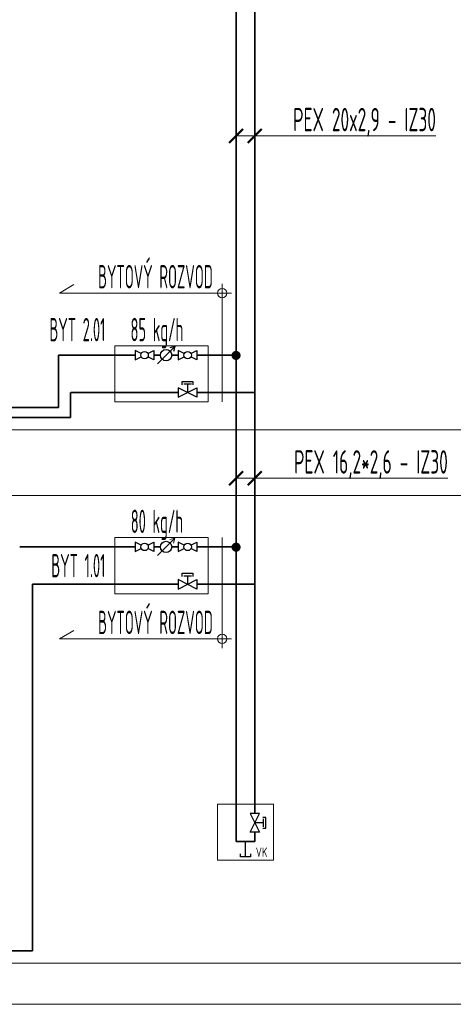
# Model space of a CAD drawing. Header units: millimetres. Extents: x 1279 to 58476, y -6899 to 74987.
# Tile 54 of 157: x 9943 to 12264, y -6899 to -1636. Entities that reach past the tile are written whole.
import ezdxf
from ezdxf.enums import TextEntityAlignment as Align

# ---------------------------------------------------------------- set-up
doc = ezdxf.new("R2010")
doc.units = ezdxf.units.MM
for name, pattern in [('phl_thick', [0]), ('VERDECKT', [9.525, 6.35, -3.175]), ('ČÁRKOVANÁ', [0.75, 0.5, -0.25])]:
    doc.linetypes.add(name, pattern=pattern)
for name, color, linetype, lineweight in [('JS_VYT_POPIS - OBECNĚ', 7, 'Continuous', 5), ('UT_KOTY - DIMENZE', 7, 'Continuous', 5), ('UT_POTRUBI - ZPÁTEČKA', 5, 'ČÁRKOVANÁ', 35), ('UT_SCHÉMA_POPIS', 7, 'VERDECKT', 5), ('UT_SCHÉMA_PŘÍVOD', 10, 'Continuous', 35), ('UT_SCHÉMA_SYMBOLY', 7, 'Continuous', 25), ('UT_SCHÉMA_ZPÁTEČKA', 172, 'VERDECKT', 35), ('UT_ZAŘÍZENÍ - ZDROJ', 3, 'Continuous', 35), ('VZT_50 POPIS - OBECNE', 7, 'Continuous', 5)]:
    doc.layers.add(name, color=color, linetype=linetype, lineweight=lineweight)
doc.styles.add('ISO 2.5', font='isocp.shx', dxfattribs={"width": 0.8, "height": 2.5})
doc.styles.add('ISOCP 2.5', font='isocp.shx', dxfattribs={"width": 0.6, "height": 2.5})
doc.styles.add('VZT_POPIS', font='isocp.shx', dxfattribs={"width": 0.6, "height": 125})

# ---------------------------------------------------------------- blocks, each defined once
blk = doc.blocks.new('_ArchTick')
at = {"color": 0, "linetype": 'ByBlock', "const_width": 0.15}
blk.add_lwpolyline([(-0.5, -0.5), (0.5, 0.5)], dxfattribs=at)

msp = doc.modelspace()

# ---------------------------------------------------------------- hatches: boundary and pattern name
at = {"layer": 'UT_SCHÉMA_PŘÍVOD'}
for points in [[(11125.8, -3430.5, -1), (11076.5, -3430.5, -1)], [(11125.8, -4455.5, -1), (11076.5, -4455.5, -1)]]:
    msp.add_hatch(color=256, dxfattribs=at).paths.add_polyline_path(points)

# ---------------------------------------------------------------- linework, layer by layer
at = {"layer": 'UT_KOTY - DIMENZE'}
for points in [[(11101.7, -2257.1), (11369.4, -2257.1)], [(11201.7, -2257.1), (11369.4, -2257.1)], [(11369.4, -2257.1), (12170.9, -2257.1)], [(11101.7, -4087), (11369.4, -4087)], [(11201.7, -4087), (11369.4, -4087)], [(11369.4, -4087), (12234.4, -4087)]]:
    msp.add_lwpolyline(points, dxfattribs=at)
at = {"layer": 'UT_POTRUBI - ZPÁTEČKA', "ltscale": 7}
for p, q in [((11201.7, -784.8), (11201.7, -5879)), ((10215.5, -3762.8), (10215.5, -3629)), ((10792, -3629), (10215.7, -3629)), ((10951.7, -3629), (11201.7, -3629)), ((4406, -3762.8), (10215.5, -3762.8)), ((10792, -4654), (10012.2, -4654)), ((10012.2, -6612.8), (10012.2, -4654)), ((10892, -4654), (11201.7, -4654)), ((4395.5, -6612.8), (10012.2, -6612.8))]:
    msp.add_line(p, q, dxfattribs=at)
at = {"layer": 'UT_SCHÉMA_PŘÍVOD'}
for p, q in [((11101.7, -688.9), (11101.7, -6029)), ((10561.5, -3429), (10151.3, -3429)), ((10151.6, -3709.6), (10151.6, -3429)), ((10696.7, -3429), (10661.5, -3429)), ((10792, -3429), (10756.7, -3429)), ((10951.7, -3429), (10892, -3429)), ((10951.7, -3429), (11101.7, -3429)), ((4338.9, -3709.6), (10151.6, -3709.6)), ((9944.1, -4454), (10561.5, -4454)), ((10661.5, -4454), (10696.7, -4454)), ((10756.7, -4454), (10792, -4454)), ((10892, -4454), (11101.7, -4454)), ((11201.7, -6029), (11201.7, -5979)), ((11101.7, -6029), (11201.7, -6029))]:
    msp.add_line(p, q, dxfattribs=at)
at = {"layer": 'UT_SCHÉMA_SYMBOLY'}
for p, q in [((10593.6, -3420), (10561.5, -3404)), ((10561.5, -3404), (10561.5, -3454)), ((10629.4, -3420), (10661.5, -3404)), ((10661.5, -3404), (10661.5, -3454)), ((10680.5, -3475.3), (10773, -3382.7)), ((10680.5, -3475.3), (10773, -3382.7)), ((10773, -3382.7), (10746.2, -3389.9)), ((10773, -3382.7), (10765.8, -3409.5)), ((10824.1, -3420), (10792, -3404)), ((10792, -3404), (10792, -3454)), ((10859.8, -3420), (10892, -3404)), ((10892, -3404), (10892, -3454)), ((10561.5, -3454), (10593.6, -3437.9)), ((10661.5, -3454), (10629.4, -3437.9)), ((10792, -3454), (10824.1, -3437.9)), ((10892, -3454), (10859.8, -3437.9)), ((10813.4, -3586.8), (10813.4, -3569.9)), ((10813.4, -3569.9), (10870.5, -3569.9)), ((10870.5, -3569.9), (10870.5, -3586.8)), ((10792, -3654), (10892, -3604)), ((10892, -3654), (10792, -3604)), ((10792, -3604), (10792, -3654)), ((10821, -3583), (10863, -3583)), ((10842, -3583), (10842, -3629)), ((10892, -3604), (10892, -3654)), ((10593.6, -4445), (10561.5, -4429)), ((10561.5, -4429), (10561.5, -4479)), ((10561.5, -4479), (10593.6, -4462.9)), ((10629.4, -4445), (10661.5, -4429)), ((10661.5, -4479), (10629.4, -4462.9)), ((10661.5, -4429), (10661.5, -4479)), ((10824.1, -4445), (10792, -4429)), ((10792, -4429), (10792, -4479)), ((10792, -4479), (10824.1, -4462.9)), ((10859.8, -4445), (10892, -4429)), ((10892, -4479), (10859.8, -4462.9)), ((10892, -4429), (10892, -4479)), ((10792, -4679), (10892, -4629)), ((10892, -4679), (10792, -4629)), ((10792, -4629), (10792, -4679)), ((10813.4, -4611.8), (10813.4, -4594.9)), ((10813.4, -4594.9), (10870.5, -4594.9)), ((10821, -4608), (10863, -4608)), ((10842, -4608), (10842, -4654)), ((10870.5, -4594.9), (10870.5, -4611.8)), ((10892, -4629), (10892, -4679)), ((11176.7, -5979), (11226.7, -5879)), ((11176.7, -5879), (11226.7, -5979)), ((11226.7, -5879), (11176.7, -5879)), ((11247.7, -5929), (11201.7, -5929)), ((11260.8, -5900.4), (11243.9, -5900.4)), ((11247.7, -5950), (11247.7, -5908)), ((11260.8, -5957.6), (11260.8, -5900.4)), ((11226.7, -5979), (11176.7, -5979)), ((11243.9, -5957.6), (11260.8, -5957.6)), ((11151.7, -6110.9), (11151.7, -6029)), ((11124.7, -6110.9), (11124.7, -6094.9)), ((11178.7, -6094.9), (11178.7, -6110.9)), ((11178.7, -6110.9), (11124.7, -6110.9))]:
    msp.add_line(p, q, dxfattribs=at)
for centre, radius in [((10611.5, -3429), 20), ((10726.7, -3429), 30), ((10842, -3429), 20), ((10611.5, -4454), 20), ((10726.7, -4454), 30), ((10842, -4454), 20)]:
    msp.add_circle(centre, radius, dxfattribs=at)
at = {"layer": 'UT_SCHÉMA_ZPÁTEČKA', "ltscale": 0.3}
msp.add_line((10951.7, -3629), (10892, -3629), dxfattribs=at)
at = {"layer": 'UT_ZAŘÍZENÍ - ZDROJ', "linetype": 'Continuous', "lineweight": 5}
for p, q in [((10951.7, -3379), (10451.7, -3379)), ((10451.7, -3379), (10451.7, -3679)), ((10951.7, -3679), (10951.7, -3379)), ((10451.7, -3679), (10951.7, -3679)), ((10951.7, -4404), (10451.7, -4404)), ((10451.7, -4404), (10451.7, -4704)), ((10951.7, -4704), (10951.7, -4404)), ((10451.7, -4704), (10951.7, -4704)), ((11301.7, -5829), (11001.7, -5829)), ((11001.7, -5829), (11001.7, -6129)), ((11301.7, -6129), (11301.7, -5829)), ((11001.7, -6129), (11301.7, -6129))]:
    msp.add_line(p, q, dxfattribs=at)
at = {"layer": 'VZT_50 POPIS - OBECNE', "linetype": 'phl_thick'}
for p, q in [((10155.5, -3097), (10233.4, -3052)), ((11026.7, -3047), (11026.7, -3679)), ((11076.7, -3097), (10155.5, -3097)), ((1278.8, -3829), (52959, -3829)), ((1278.8, -4179), (52959, -4179)), ((10680.5, -4500.3), (10773, -4407.7)), ((10680.5, -4500.3), (10773, -4407.7)), ((10773, -4407.7), (10746.2, -4414.9)), ((10773, -4407.7), (10765.8, -4434.5)), ((11026.7, -4995.1), (11026.7, -4404)), ((10155.5, -4945.1), (10233.4, -4900.1)), ((11076.7, -4945.1), (10155.5, -4945.1)), ((1278.8, -6679), (35150.3, -6679)), ((7635.5, -6679), (52959, -6679)), ((1278.8, -6899), (35150.3, -6899)), ((7635.5, -6899), (52959, -6899))]:
    msp.add_line(p, q, dxfattribs=at)
for centre in [(11026.7, -3097), (11026.7, -4945.1)]:
    msp.add_circle(centre, 25, dxfattribs=at)

# ---------------------------------------------------------------- block references
at = {"layer": 'UT_KOTY - DIMENZE', "xscale": 75, "yscale": 75, "zscale": 75}
for p, rotation in [((11101.7, -2257.1), 179.9999999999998), ((11201.7, -2257.1), 180), ((11101.7, -4087), 179.9999999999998), ((11201.7, -4087), 180)]:
    msp.add_blockref('_ArchTick', p, dxfattribs=dict(at, rotation=rotation))

# ---------------------------------------------------------------- texts
at = {"layer": 'JS_VYT_POPIS - OBECNĚ', "style": 'VZT_POPIS', "width": 0.5}
for p in [(10976.7, -3109.5), (10976.7, -4957.6)]:
    msp.add_text('BYTOVÝ ROZVOD', height=125, dxfattribs=at).set_placement(p, align=Align.BOTTOM_RIGHT)
for s, p in [('BYT 2.01', (10401.7, -3292.5)), ('BYT 1.01', (10401.7, -4554))]:
    msp.add_text(s, height=125, dxfattribs=at).set_placement(p, align=Align.MIDDLE_RIGHT)
for s, p in [('85 kg/h', (10677.6, -3392.2)), ('80 kg/h', (10677.6, -4417.2))]:
    msp.add_text(s, height=125, dxfattribs=at).set_placement(p, align=Align.BOTTOM_CENTER)
at = {"layer": 'UT_KOTY - DIMENZE', "char_height": 125, "attachment_point": 3, "style": 'ISOCP 2.5'}
for s, insert in [('PEX 20x2,9 - IZ30', (12170.9, -2107.1)), ('PEX 16,2*2,6 - IZ30', (12234.4, -3937))]:
    msp.add_mtext(s, dxfattribs=dict(at, insert=insert))
at = {"layer": 'UT_SCHÉMA_POPIS', "style": 'ISO 2.5', "width": 0.8}
msp.add_text('VK', height=50, dxfattribs=at).set_placement((11237.8, -6125.9), align=Align.BOTTOM_CENTER)

doc.saveas('drawing.dxf')
